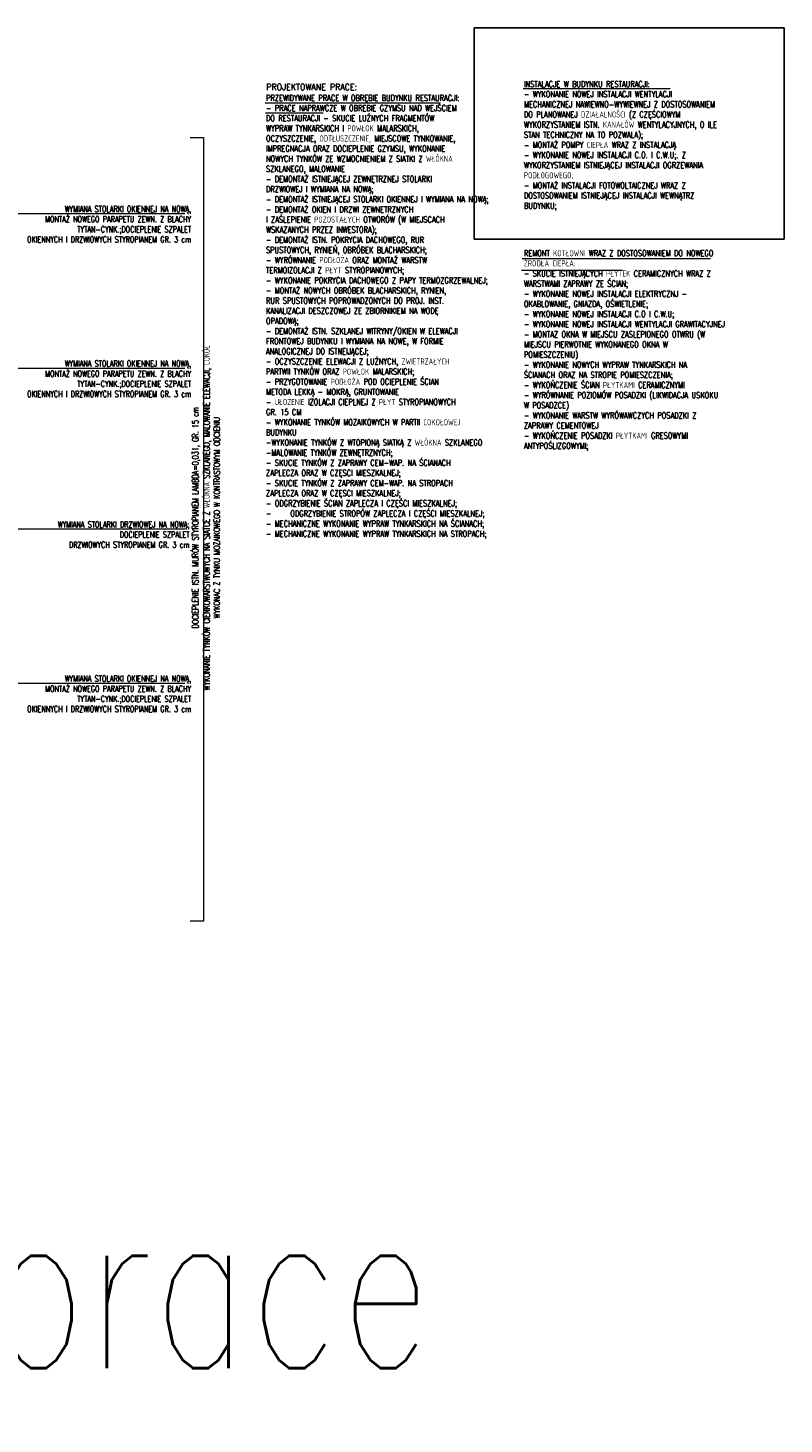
# Model space of a CAD drawing. Header units: millimetres. Extents: x 14400 to 93787, y -21104 to 39413.
# Tile 239 of 256: x 53532 to 54651, y 16231 to 18297. Entities that reach past the tile are written whole.
import ezdxf

# ---------------------------------------------------------------- set-up
doc = ezdxf.new("R2010")
doc.units = ezdxf.units.MM
doc.layers.add('Opis', color=8, linetype='Continuous', lineweight=13)
doc.styles.add('ARCHETYP', font='romans.shx', dxfattribs={"height": 15})
doc.styles.add('TXT', font='simplex.shx', dxfattribs={"width": 0.8})

msp = doc.modelspace()

# ---------------------------------------------------------------- linework, layer by layer
at = {"layer": 'DEFPOINTS', "color": 6}
msp.add_lwpolyline([(54192.44581, 18297.35721), (54651.21485, 18297.35721), (54651.21485, 17984.72347), (54192.44581, 17984.72347)], close=True, dxfattribs=at)
at = {"layer": 'Opis', "ltscale": 0.7}
for points in [[(54265.24082, 18207.53345), (54482.48554, 18207.53345)], [(53883.21666, 18186.49307), (54142.05112, 18186.49307)], [(53883.62535, 18171.48948), (53969.15885, 18171.48948)], [(53772.20543, 18135.36372), (53792.20543, 18135.36372), (53792.20543, 16975.36372), (53772.20543, 16975.36372)], [(54262.39955, 17938.84469), (54412.16895, 17938.84469)], [(54263.63977, 17956.13696), (54542.54696, 17956.13696)]]:
    msp.add_lwpolyline(points, dxfattribs=at)
at = {"layer": 'Opis'}
for points in [[(53764.31461, 18022.15057), (53502.48234, 18022.15057), (53422.2903, 17935.81289)], [(53764.31461, 17793.39948), (53502.48234, 17793.39948), (53422.2903, 17707.06179)], [(53764.31461, 17555.57688), (53502.48234, 17555.57688), (53415.79616, 17462.24737)], [(53764.31461, 17327.0865), (53502.48234, 17327.0865), (53415.79616, 17233.75699)]]:
    msp.add_lwpolyline(points, dxfattribs=at)

# ---------------------------------------------------------------- texts
at = {"layer": 'DEFPOINTS', "style": 'ARCHETYP', "width": 0.7}
msp.add_text('projektowane prace', height=250, rotation=360, dxfattribs=at).set_placement((51819.03554, 16313.3099))
at = {"layer": 'Opis', "ltscale": 0.7, "style": 'TXT', "width": 0.95}
msp.add_text('PROJEKTOWANE PRACE:', height=9, dxfattribs=at).set_placement((53884.88851, 18205.45798))
at = {"layer": 'Opis', "ltscale": 0.7, "char_height": 9, "attachment_point": 1, "style": 'TXT'}
for s, insert in [('INSTALACJE W BUDYNKU RESTAURACJI:\\P- WYKONANIE NOWEJ INSTALACJI WENTYLACJI MECHANICZNEJ NAWIEWNO-WYWIEWNEJ Z DOSTOSOWANIEM DO PLANOWANEJ DZIAŁALNOŚCI (Z CZĘŚCIOWYM WYKORZYSTANIEM ISTN. KANAŁÓW WENTYLACYJNYCH, O ILE STAN TECHNICZNY NA TO POZWALA);\\P- MONTAŻ POMPY CIEPŁA WRAZ Z INSTALACJĄ\\P- WYKONANIE NOWEJ INSTALACJI C.O. I C.W.U;. Z WYKORZYSTANIEM ISTNIEJĄCEJ INSTALACJI OGRZEWANIA PODŁOGOWEGO;\\P- MONTAŻ INSTALACJI FOTOWOLTAICZNEJ WRAZ Z DOSTOSOWANIEM ISTNIEJĄCEJ INSTALACJI WEWNĄTRZ BUDYNKU;', (54266.15806, 18218.7244)), ('PRZEWIDYWANE PRACE W OBRĘBIE BUDYNKU RESTAURACJI:\\P- PRACE NAPRAWCZE W OBREBIE GZYMSU NAD WEJŚCIEM DO RESTAURACJI - SKUCIE LUŹNYCH FRAGMENTÓW WYPRAW TYNKARSKICH I POWŁOK MALARSKICH, OCZYSZCZENIE, ODTŁUSZCZENIE, MIEJSCOWE TYNKOWANIE, IMPREGNACJA ORAZ DOCIEPLENIE GZYMSU, WYKONANIE NOWYCH TYNKÓW ZE WZMOCNIENIEM Z SIATKI Z WŁÓKNA SZKLANEGO, MALOWANIE\\P- DEMONTAŻ ISTNIEJĄCEJ ZEWNĘTRZNEJ STOLARKI DRZWIOWEJ I WYMIANA NA NOWĄ;\\P- DEMONTAŻ ISTNIEJĄCEJ STOLARKI OKIENNEJ I WYMIANA NA NOWĄ;\\P- DEMONTAŻ OKIEN I DRZWI ZEWNETRZNYCH\\PI ZAŚLEPIENIE POZOSTAŁYCH OTWORÓW (W MIEJSCACH WSKAZANYCH PRZEZ INWESTORA);\\P- DEMONTAŻ ISTN. POKRYCIA DACHOWEGO, RUR SPUSTOWYCH, RYNIEŃ, OBRÓBEK BLACHARSKICH;\\P- WYRÓWNANIE PODŁOŻA ORAZ MONTAŻ WARSTW TERMOIZOLACJI Z PŁYT STYROPIANOWYCH;\\P- WYKONANIE POKRYCIA DACHOWEGO Z PAPY TERMOZGRZEWALNEJ;\\P- MONTAŻ NOWYCH OBRÓBEK BLACHARSKICH, RYNIEN, RUR SPUSTOWYCH POPROWADZONYCH DO PROJ. INST. KANALIZACJI DESZCZOWEJ ZE ZBIORNIKIEM NA WODĘ OPADOWĄ; \\P- DEMONTAŻ ISTN. SZKLANEJ WITRYNY/OKIEN W ELEWACJI FRONTOWEJ BUDYNKU I WYMIANA NA NOWE, W FORMIE ANALOGICZNEJ DO ISTNEIJĄCEJ;\\P- OCZYSZCZENIE ELEWACJI Z LUŹNYCH, ZWIETRZAŁYCH PARTWII TYNKÓW ORAZ POWŁOK MALARSKICH;\\P- PRZYGOTOWANIE PODŁOŻA POD OCIEPLENIE ŚCIAN METODA LEKKĄ - MOKRĄ, GRUNTOWANIE\\P- UŁOŻENIE IZOLACJI CIEPLNEJ Z PŁYT STYROPIANOWYCH GR. 15 CM\\P- WYKONANIE TYNKÓW MOZAIKOWYCH W PARTII COKOŁOWEJ BUDYNKU\\P-WYKONANIE TYNKÓW Z WTOPIONĄ SIATKĄ Z WŁÓKNA SZKLANEGO\\P-MALOWANIE TYNKÓW ZEWNĘTRZNYCH;\\P- SKUCIE TYNKÓW Z ZAPRAWY CEM-WAP. NA ŚCIANACH ZAPLECZA ORAZ W CZĘSCI MIESZKALNEJ;\\P- SKUCIE TYNKÓW Z ZAPRAWY CEM-WAP. NA STROPACH ZAPLECZA ORAZ W CZĘSCI MIESZKALNEJ;\\P- ODGRZYBIENIE ŚCIAN ZAPLECZA I CZĘŚCI MIESZKALNEJ;\\P-^IODGRZYBIENIE STROPÓW ZAPLECZA I CZĘŚCI MIESZKALNEJ;\\P- MECHANICZNE WYKONANIE WYPRAW TYNKARSKICH NA ŚCIANACH;\\P- MECHANICZNE WYKONANIE WYPRAW TYNKARSKICH NA STROPACH;\\P\\P  ', (53884.49083, 18198.2316)), ('REMONT KOTŁOWNI WRAZ Z DOSTOSOWANIEM DO NOWEGO ŹRÓDŁA CIEPŁA:\\P- SKUCIE ISTNIEJĄCYCH PŁYTEK CERAMICZNYCH WRAZ Z WARSTWAMI ZAPRAWY ZE ŚCIAN;\\P- WYKONANIE NOWEJ INSTALACJI ELEKTRYCZNJ - OKABLOWANIE, GNIAZDA, OŚWIETLENIE;\\P- WYKONANIE NOWEJ INSTALACJI C.O I C.W.U;\\P- WYKONANIE NOWEJ INSTALACJI WENTYLACJI GRAWITACYJNEJ\\P- MONTAZ OKNA W MIEJSCU ZASLEPIONEGO OTWRU (W MIEJSCU PIERWOTNIE WYKONANEGO OKNA W POMIESZCZENIU)\\P- WYKONANIE NOWYCH WYPRAW TYNKARSKICH NA ŚCIANACH ORAZ NA STROPIE POMIESZCZENIA;\\P- WYKOŃCZENIE ŚCIAN PŁYTKAMI CERAMICZNYMI \\P- WYRÓWNANIE POZIOMÓW POSADZKI (LIKWIDACJA USKOKU W POSADZCE)\\P- WYKONANIE WARSTW WYRÓWAWCZYCH POSADZKI Z ZAPRAWY CEMENTOWEJ\\P- WYKOŃCZENIE POSADZKI PŁYTKAMI GRESOWYMI ANTYPOŚLIZGOWYMI;', (54266.15806, 17968.34472))]:
    msp.add_mtext_dynamic_manual_height_columns(s, width=312.327532, gutter_width=12.5, heights=[0], dxfattribs=dict(at, insert=insert))
at = {"layer": 'Opis', "ltscale": 0.7, "char_height": 9, "width": 260.5754863, "attachment_point": 3, "style": 'TXT'}
for s, insert in [('\\pxqr;{\\W0.7;WYMIANA STOLARKI OKIENNEJ NA NOWĄ, \\PMONTAŻ NOWEGO PARAPETU ZEWN. Z BLACHY TYTAN-CYNK.;DOCIEPLENIE SZPALET \\POKIENNYCH I DRZWIOWYCH STYROPIANEM GR. 3 cm}', (53773.64109, 18033.77193)), ('\\pxqr;{\\W0.7;WYMIANA STOLARKI OKIENNEJ NA NOWĄ, \\PMONTAŻ NOWEGO PARAPETU ZEWN. Z BLACHY TYTAN-CYNK.;DOCIEPLENIE SZPALET \\POKIENNYCH I DRZWIOWYCH STYROPIANEM GR. 3 cm}', (53773.64109, 17805.02083)), ('\\pxqr;{\\W0.7;WYMIANA STOLARKI DRZWIOWEJ NA NOWĄ;\\PDOCIEPLENIE SZPALET\\P DRZWIOWYCH STYROPIANEM GR. 3 cm}', (53771.17039, 17566.86483)), ('\\pxqr;{\\W0.7;WYMIANA STOLARKI OKIENNEJ NA NOWĄ, \\PMONTAŻ NOWEGO PARAPETU ZEWN. Z BLACHY TYTAN-CYNK.;DOCIEPLENIE SZPALET \\POKIENNYCH I DRZWIOWYCH STYROPIANEM GR. 3 cm}', (53773.64109, 17338.70786))]:
    msp.add_mtext(s, dxfattribs=dict(at, insert=insert))
at = {"layer": 'Opis', "ltscale": 0.7, "char_height": 9, "width": 532.6044424, "attachment_point": 1, "rotation": 90, "style": 'TXT'}
for s, insert in [('\\pxqc;{\\W0.7;WYKONANIE TYNKÓW CIENKOWARSTWOWYCH NA SIATCE Z WŁÓKNA SZKLANEGO, MALOWANIE ELEWACJI, COKÓŁ WYKONAC Z TYNKU MOZAIKOWEGO W KONTRASTOWYM ODCIENIU}', (53792.20543, 17306.15737)), ('\\pxqc;{\\W0.7;DOCIEPLENIE ISTN. MURÓW STYROPIANEM LAMBDA=0,031, GR. 15 cm }', (53775.45979, 17306.15737))]:
    msp.add_mtext(s, dxfattribs=dict(at, insert=insert))

doc.saveas('drawing.dxf')
